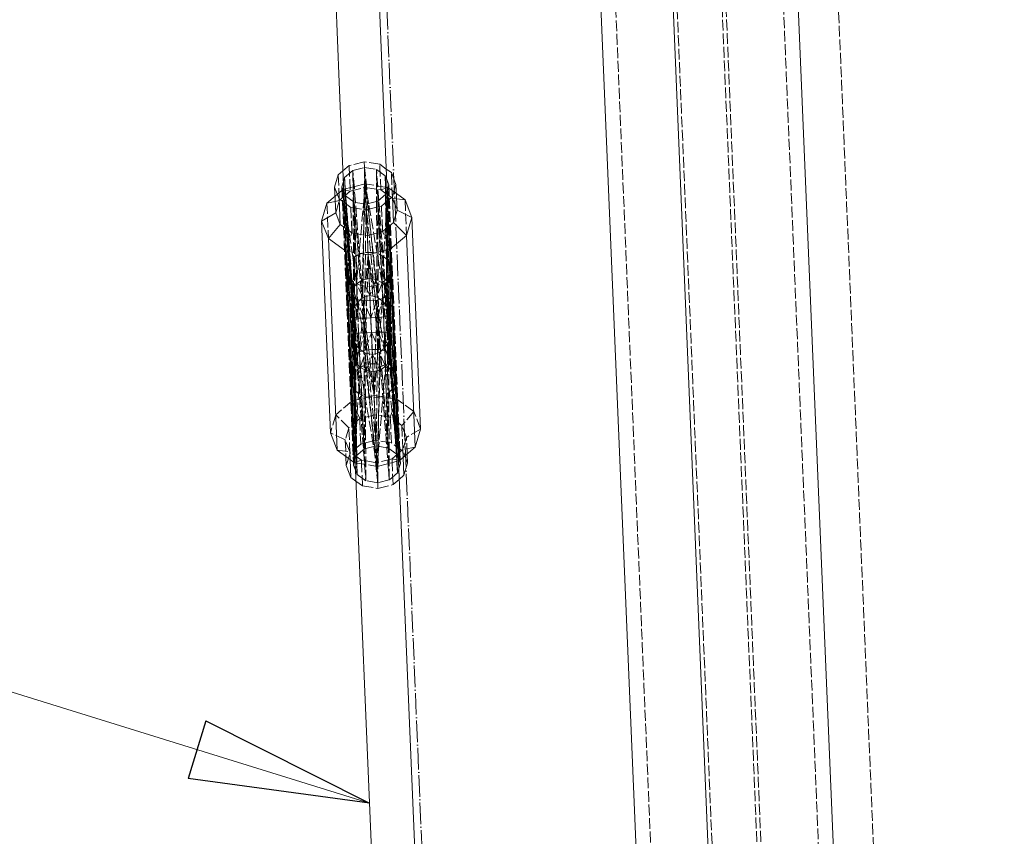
# Model space of a CAD drawing. Header units: millimetres. Extents: x -15129 to 9171, y -18789 to 5877.
# Tile 170 of 256: x -12043 to -11771, y -3011 to -2784. Entities that reach past the tile are written whole.
import ezdxf

# ---------------------------------------------------------------- set-up
doc = ezdxf.new("R2010")
doc.units = ezdxf.units.MM
doc.linetypes.add('ACAD_ISO02W100', pattern=[15, 12, -3])
doc.linetypes.add('ACAD_ISO04W100', pattern=[30, 24, -3, 0, -3])
for name, color, linetype in [('AS_Belki', 145, 'Continuous'), ('AS_Czesci specjalne', 31, 'Continuous'), ('AS_Sciany betonowe', 252, 'Continuous'), ('AS_Siatki', 72, 'Continuous')]:
    doc.layers.add(name, color=color, linetype=linetype)

msp = doc.modelspace()

# ---------------------------------------------------------------- linework, layer by layer
at = {"color": 7, "lineweight": 13}
msp.add_line((-11946.5, -3001.47), (-12231.77, -2912.74), dxfattribs=at)
at = {"color": 0, "linetype": 'ByBlock', "lineweight": -2}
for p, q in [((-11991.77, -2978.66), (-11996.72, -2994.58)), ((-11991.77, -2978.66), (-11946.5, -3001.47)), ((-11946.5, -3001.47), (-11996.72, -2994.58))]:
    msp.add_line(p, q, dxfattribs=at)
at = {"layer": 'AS_Belki', "color": 84, "linetype": 'ACAD_ISO02W100', "lineweight": 13, "ltscale": 0.25}
for p, q in [((-11811.4, -3269.99), (-11850.89, -2322.98)), ((-11840.82, -3271.22), (-11880.31, -2324.21)), ((-11828.39, -3270.7), (-11867.87, -2323.69)), ((-11827.29, -3270.65), (-11866.78, -2323.64)), ((-11897.19, -2327.41), (-11857.91, -3269.43)), ((-11950.52, -2905.08), (-11950.43, -2907.09)), ((-11950.43, -2907.09), (-11950.22, -2912.21)), ((-11938.44, -2906.59), (-11938.53, -2904.58)), ((-11938.23, -2911.71), (-11938.44, -2906.59))]:
    msp.add_line(p, q, dxfattribs=at)
at = {"layer": 'AS_Belki', "color": 145, "linetype": 'Continuous', "lineweight": 13, "ltscale": 0.25}
for p, q in [((-11807.31, -3269.82), (-11846.8, -2322.81)), ((-11841.92, -3271.27), (-11881.41, -2324.25)), ((-11900.97, -2335.08), (-11862.45, -3258.81)), ((-11972.12, -2387.07), (-11954.83, -2801.64)), ((-11942.84, -2801.14), (-11960.13, -2386.57)), ((-11954.83, -2801.64), (-11937.54, -3216.22)), ((-11925.55, -3215.72), (-11942.84, -2801.14))]:
    msp.add_line(p, q, dxfattribs=at)
at = {"layer": 'AS_Belki', "color": 84, "linetype": 'ACAD_ISO02W100', "lineweight": 13, "ltscale": 0.25, "extrusion": (-0.025753, 0.617463, 0.786178)}
for centre in [(12055.2, 1850.04, -1454.28), (12055.2, 1874.33, -1473.37)]:
    msp.add_circle(centre, 6, dxfattribs=at)
at = {"layer": 'AS_Czesci specjalne', "color": 84, "linetype": 'ACAD_ISO02W100', "lineweight": 13, "ltscale": 0.25}
for p, q in [((-11952.12, -2824.76), (-11953.81, -2826.21)), ((-11947.91, -2823.69), (-11952.12, -2824.76)), ((-11952.12, -2824.76), (-11951.82, -2831.86)), ((-11951.06, -2826.08), (-11947.84, -2825.26)), ((-11947.84, -2825.26), (-11947.98, -2835.38)), ((-11947.91, -2823.69), (-11947.42, -2835.47)), ((-11943.62, -2824.41), (-11947.91, -2823.69)), ((-11944.71, -2857.58), (-11947.84, -2825.26)), ((-11947.84, -2825.26), (-11944.57, -2825.81)), ((-11943.33, -2831.51), (-11943.62, -2824.41)), ((-11941.82, -2825.71), (-11943.62, -2824.41)), ((-11954.85, -2834.01), (-11955.13, -2827.33)), ((-11953.69, -2829.15), (-11953.36, -2828.05)), ((-11953.36, -2828.05), (-11951.06, -2826.08)), ((-11953, -2833.26), (-11953.36, -2828.05)), ((-11951.77, -2855.3), (-11953.36, -2828.05)), ((-11953.04, -2833.23), (-11953.36, -2828.05)), ((-11953.36, -2828.05), (-11953.15, -2833.15)), ((-11950.37, -2834.98), (-11951.06, -2826.08)), ((-11950.77, -2834.87), (-11951.06, -2826.08)), ((-11951.06, -2826.08), (-11951.01, -2834.7)), ((-11943.9, -2834.4), (-11944.57, -2825.81)), ((-11943, -2856.94), (-11944.57, -2825.81)), ((-11944.57, -2825.81), (-11944.52, -2834.73)), ((-11944.57, -2825.81), (-11942.11, -2827.58)), ((-11941.9, -2832.68), (-11942.11, -2827.58)), ((-11941.16, -2865.49), (-11942.11, -2827.58)), ((-11942.11, -2827.58), (-11942, -2832.77)), ((-11942.11, -2827.58), (-11942.04, -2832.81)), ((-11942.11, -2827.58), (-11941.7, -2828.65)), ((-11940.12, -2833.82), (-11940.41, -2826.72)), ((-11954.12, -2830.64), (-11950.94, -2906.87)), ((-11947.65, -2829.81), (-11953.59, -2831.32)), ((-11951.82, -2831.86), (-11947.61, -2830.79)), ((-11947.65, -2829.81), (-11950.04, -2857.51)), ((-11947.65, -2829.81), (-11948.47, -2856.49)), ((-11947.65, -2829.81), (-11945.74, -2875.69)), ((-11947.61, -2830.79), (-11947.65, -2829.81)), ((-11944.62, -2856.33), (-11947.65, -2829.81)), ((-11942.97, -2857.21), (-11947.65, -2829.81)), ((-11941.61, -2830.82), (-11947.65, -2829.81)), ((-11947.61, -2830.79), (-11943.33, -2831.51)), ((-11941.35, -2830.86), (-11942.97, -2857.21)), ((-11941.35, -2830.86), (-11941.84, -2858.45)), ((-11941.36, -2830.86), (-11941.61, -2830.82)), ((-11941.6, -2830.95), (-11941.36, -2830.87)), ((-11941.4, -2859.75), (-11941.35, -2830.86)), ((-11941.36, -2830.87), (-11941.35, -2830.86)), ((-11940.64, -2847.87), (-11941.35, -2830.86)), ((-11941.1, -2831.05), (-11941.35, -2830.86)), ((-11938.05, -2904.16), (-11941.14, -2830.1)), ((-11954.08, -2831.59), (-11956.02, -2833.25)), ((-11953.84, -2831.39), (-11954.08, -2831.59)), ((-11954, -2833.72), (-11953.51, -2833.31)), ((-11953.84, -2831.39), (-11953.13, -2848.39)), ((-11951.06, -2858.84), (-11953.84, -2831.39)), ((-11951.39, -2860.17), (-11953.84, -2831.39)), ((-11950.04, -2857.51), (-11953.84, -2831.39)), ((-11953.83, -2831.39), (-11953.84, -2831.39)), ((-11953.59, -2831.32), (-11953.83, -2831.38)), ((-11953.59, -2831.45), (-11953.83, -2831.39)), ((-11951.82, -2831.86), (-11953.59, -2831.45)), ((-11953.15, -2833.15), (-11953.56, -2832.08)), ((-11953.51, -2833.31), (-11953.19, -2833.04)), ((-11953.19, -2833.04), (-11951.82, -2831.86)), ((-11950.53, -2871.56), (-11953.15, -2833.15)), ((-11953.15, -2833.15), (-11950.8, -2871.9)), ((-11953.15, -2833.15), (-11950.88, -2872.43)), ((-11953.15, -2833.15), (-11949.93, -2910.34)), ((-11950.69, -2834.92), (-11953.15, -2833.15)), ((-11951.68, -2855.46), (-11953.04, -2833.23)), ((-11951.42, -2855.91), (-11953, -2833.26)), ((-11941.9, -2832.68), (-11944.2, -2834.65)), ((-11943.33, -2831.51), (-11941.6, -2830.95)), ((-11943.33, -2831.51), (-11941.86, -2832.56)), ((-11942.04, -2832.81), (-11941.61, -2863.97)), ((-11942, -2832.77), (-11941.29, -2864.79)), ((-11941.57, -2831.58), (-11941.9, -2832.68)), ((-11941.01, -2853.99), (-11941.9, -2832.68)), ((-11938.68, -2909.87), (-11941.9, -2832.68)), ((-11940.89, -2872.01), (-11941.9, -2832.68)), ((-11941.01, -2871.5), (-11941.9, -2832.68)), ((-11941.9, -2832.68), (-11941.31, -2871.17)), ((-11941.86, -2832.56), (-11941.52, -2832.81)), ((-11941.52, -2832.81), (-11941.01, -2833.18)), ((-11939.03, -2832.54), (-11941.1, -2831.05)), ((-11941.01, -2833.18), (-11940.12, -2833.82)), ((-11958.26, -2835.17), (-11957.85, -2844.99)), ((-11954.83, -2834.44), (-11955.96, -2834.68)), ((-11955.83, -2837.82), (-11954.83, -2834.44)), ((-11954.83, -2834.44), (-11954, -2833.72)), ((-11953.44, -2835.02), (-11951.63, -2836.33)), ((-11951.01, -2834.7), (-11950.87, -2856.84)), ((-11950.03, -2857.23), (-11950.77, -2834.87)), ((-11947.91, -2871.07), (-11950.69, -2834.92)), ((-11950.69, -2834.92), (-11949.5, -2871.21)), ((-11950.69, -2834.92), (-11950.53, -2871.56)), ((-11947.42, -2835.47), (-11950.69, -2834.92)), ((-11948.61, -2857.63), (-11950.37, -2834.98)), ((-11947.98, -2835.38), (-11948.32, -2861.34)), ((-11947.91, -2871.07), (-11947.42, -2835.47)), ((-11944.2, -2834.65), (-11947.42, -2835.47)), ((-11947.42, -2835.47), (-11947.06, -2844.14)), ((-11943.96, -2870.9), (-11947.42, -2835.47)), ((-11947.35, -2837.04), (-11943.14, -2835.97)), ((-11944.52, -2834.73), (-11944.38, -2857.46)), ((-11941.31, -2871.17), (-11944.2, -2834.65)), ((-11942.37, -2870.91), (-11944.2, -2834.65)), ((-11944.2, -2834.65), (-11943.96, -2870.9)), ((-11942.19, -2856.48), (-11943.9, -2834.4)), ((-11943.14, -2835.97), (-11941.45, -2834.52)), ((-11943.14, -2835.97), (-11942.85, -2843.07)), ((-11940.12, -2833.82), (-11938.84, -2837.11)), ((-11938.97, -2833.97), (-11940.12, -2833.82)), ((-11936.63, -2834.27), (-11936.22, -2844.09)), ((-11951.63, -2836.33), (-11951.34, -2843.43)), ((-11951.63, -2836.33), (-11947.35, -2837.04)), ((-11947.35, -2837.04), (-11947.05, -2844.14)), ((-11942.85, -2843.07), (-11941.15, -2841.62)), ((-11953.14, -2842.12), (-11951.34, -2843.43)), ((-11952.91, -2847.77), (-11951.34, -2843.43)), ((-11951.34, -2843.43), (-11947.05, -2844.14)), ((-11947.05, -2844.14), (-11942.85, -2843.07)), ((-11947.05, -2844.14), (-11946.83, -2849.45)), ((-11940.92, -2847.27), (-11942.85, -2843.07)), ((-11946.83, -2849.45), (-11952.88, -2848.43)), ((-11946.83, -2849.45), (-11949.25, -2876.34)), ((-11946.83, -2849.45), (-11947.66, -2875.89)), ((-11940.89, -2847.93), (-11946.83, -2849.45)), ((-11946.83, -2849.45), (-11945.94, -2870.98)), ((-11943.81, -2875.73), (-11946.83, -2849.45)), ((-11942.18, -2876.05), (-11946.83, -2849.45)), ((-11949.25, -2876.34), (-11952.78, -2850.97)), ((-11940.79, -2850.47), (-11942.18, -2876.05)), ((-11941.08, -2876.7), (-11940.71, -2852.28)), ((-11950.3, -2877.09), (-11952.7, -2852.78)), ((-11950.64, -2878.17), (-11952.63, -2854.35)), ((-11952.26, -2854.46), (-11950.14, -2905.23)), ((-11951.15, -2865.9), (-11951.77, -2855.3)), ((-11940.65, -2877.75), (-11940.64, -2853.85)), ((-11951.08, -2865.2), (-11951.68, -2855.46)), ((-11950.83, -2864.36), (-11951.42, -2855.91)), ((-11950.04, -2857.51), (-11951.06, -2858.84)), ((-11950.87, -2856.84), (-11950.83, -2864.36)), ((-11948.47, -2856.49), (-11950.04, -2857.51)), ((-11950.04, -2857.51), (-11949.85, -2862.68)), ((-11948.32, -2861.34), (-11950.04, -2857.51)), ((-11949.85, -2862.68), (-11950.03, -2857.23)), ((-11948.32, -2861.34), (-11948.61, -2857.63)), ((-11946.56, -2856.05), (-11948.47, -2856.49)), ((-11948.47, -2856.49), (-11948.32, -2861.34)), ((-11946.36, -2860.76), (-11948.47, -2856.49)), ((-11946.56, -2856.05), (-11946.47, -2858.23)), ((-11944.62, -2856.33), (-11946.56, -2856.05)), ((-11944.62, -2856.33), (-11946.36, -2860.76)), ((-11944.36, -2861.18), (-11944.71, -2857.58)), ((-11944.36, -2861.18), (-11944.62, -2856.33)), ((-11942.97, -2857.21), (-11944.62, -2856.33)), ((-11944.38, -2857.46), (-11944.36, -2861.18)), ((-11942.97, -2857.21), (-11944.36, -2861.18)), ((-11942.72, -2862.38), (-11943, -2856.94)), ((-11942.72, -2862.38), (-11942.97, -2857.21)), ((-11941.84, -2858.45), (-11942.97, -2857.21)), ((-11941.61, -2863.97), (-11942.19, -2856.48)), ((-11951.39, -2860.17), (-11951.4, -2890.04)), ((-11951.06, -2858.84), (-11951.39, -2860.17)), ((-11951.08, -2865.2), (-11951.39, -2860.17)), ((-11951.39, -2860.17), (-11951.09, -2865.32)), ((-11951.39, -2860.17), (-11951.15, -2865.9)), ((-11950.96, -2861.21), (-11951.39, -2860.17)), ((-11951.08, -2865.2), (-11951.06, -2858.84)), ((-11950.83, -2864.36), (-11951.06, -2858.84)), ((-11949.85, -2862.68), (-11951.06, -2858.84)), ((-11948.32, -2861.34), (-11946.36, -2860.76)), ((-11946.47, -2858.23), (-11946.36, -2860.76)), ((-11946.36, -2860.76), (-11944.36, -2861.18)), ((-11941.74, -2860.83), (-11942.79, -2861.58)), ((-11941.84, -2858.45), (-11942.72, -2862.38)), ((-11941.74, -2860.83), (-11942.54, -2866.7)), ((-11941.84, -2858.45), (-11941.61, -2863.97)), ((-11941.29, -2864.79), (-11941.84, -2858.45)), ((-11941.4, -2859.75), (-11941.84, -2858.45)), ((-11941.4, -2859.75), (-11941.74, -2860.83)), ((-11941.74, -2860.83), (-11941.61, -2863.98)), ((-11941.38, -2864.56), (-11941.74, -2860.83)), ((-11938.91, -2889.52), (-11941.74, -2860.83)), ((-11941.16, -2865.49), (-11941.4, -2859.75)), ((-11941.4, -2859.75), (-11941.27, -2864.91)), ((-11941.4, -2859.75), (-11941.29, -2864.79)), ((-11938.91, -2889.52), (-11941.4, -2859.75)), ((-11950.96, -2861.21), (-11951.4, -2890.04)), ((-11951.4, -2890.04), (-11949.86, -2861.87)), ((-11950.96, -2861.21), (-11951.01, -2864.96)), ((-11950.96, -2861.21), (-11950.83, -2864.36)), ((-11950.42, -2863.65), (-11950.96, -2861.21)), ((-11949.86, -2861.87), (-11950.96, -2861.21)), ((-11950.83, -2864.36), (-11949.85, -2862.68)), ((-11949.86, -2861.87), (-11949.83, -2862.65)), ((-11949.86, -2861.87), (-11945.21, -2888.47)), ((-11949.64, -2862.49), (-11949.86, -2861.87)), ((-11949.1, -2862.02), (-11949.86, -2861.87)), ((-11949.85, -2862.68), (-11948.32, -2861.34)), ((-11949.83, -2862.65), (-11949.67, -2867)), ((-11948.08, -2867.01), (-11949.64, -2862.49)), ((-11948.23, -2862.19), (-11949.1, -2862.02)), ((-11948.23, -2862.19), (-11948.08, -2867.01)), ((-11945.21, -2888.47), (-11948.23, -2862.19)), ((-11946.1, -2866.94), (-11948.23, -2862.19)), ((-11946.3, -2862.23), (-11948.23, -2862.19)), ((-11944.38, -2862.03), (-11946.3, -2862.23)), ((-11946.3, -2862.23), (-11946.1, -2866.94)), ((-11944.38, -2862.03), (-11946.1, -2866.94)), ((-11945.21, -2888.47), (-11942.79, -2861.58)), ((-11945.21, -2888.47), (-11944.38, -2862.03)), ((-11943.53, -2861.79), (-11944.38, -2862.03)), ((-11944.13, -2866.85), (-11944.38, -2862.03)), ((-11944.36, -2861.18), (-11942.72, -2862.38)), ((-11944.13, -2866.85), (-11942.95, -2862.21)), ((-11942.79, -2861.58), (-11943.53, -2861.79)), ((-11942.95, -2862.21), (-11942.79, -2861.58)), ((-11942.75, -2862.36), (-11942.79, -2861.58)), ((-11938.91, -2889.52), (-11942.79, -2861.58)), ((-11942.54, -2866.7), (-11942.75, -2862.36)), ((-11942.72, -2862.38), (-11941.61, -2863.97)), ((-11951.15, -2865.9), (-11951.08, -2865.2)), ((-11951.15, -2865.9), (-11950.14, -2905.23)), ((-11951.15, -2865.9), (-11951.03, -2866.42)), ((-11951.09, -2865.32), (-11951.03, -2866.42)), ((-11951.08, -2865.2), (-11950.83, -2864.36)), ((-11951.01, -2864.96), (-11951.03, -2866.42)), ((-11950.83, -2864.36), (-11950.73, -2866.74)), ((-11949.67, -2867), (-11950.42, -2863.65)), ((-11941.61, -2863.97), (-11941.29, -2864.79)), ((-11941.51, -2866.36), (-11941.61, -2863.98)), ((-11941.24, -2866.01), (-11941.51, -2866.36)), ((-11941.24, -2866.01), (-11941.38, -2864.56)), ((-11941.29, -2864.79), (-11941.16, -2865.49)), ((-11941.27, -2864.91), (-11941.24, -2866.01)), ((-11941.16, -2865.49), (-11941.24, -2866.01)), ((-11940.23, -2882.69), (-11941.24, -2866.01)), ((-11940.16, -2882.8), (-11941.16, -2865.49)), ((-11951.03, -2866.42), (-11950.14, -2905.23)), ((-11951.03, -2866.42), (-11950.73, -2866.74)), ((-11950.73, -2866.74), (-11950.12, -2874.38)), ((-11950.73, -2866.74), (-11950.63, -2873.44)), ((-11949.67, -2867), (-11950.73, -2866.74)), ((-11949.24, -2875.59), (-11949.67, -2867)), ((-11948.08, -2867.01), (-11949.67, -2867)), ((-11946.1, -2866.94), (-11948.08, -2867.01)), ((-11948.02, -2875.99), (-11948.08, -2867.01)), ((-11947.22, -2875.84), (-11948.08, -2867.01)), ((-11944.13, -2866.85), (-11946.1, -2866.94)), ((-11946.1, -2866.94), (-11945.74, -2875.69)), ((-11944.25, -2875.72), (-11944.13, -2866.85)), ((-11942.54, -2866.7), (-11944.13, -2866.85)), ((-11943.44, -2875.8), (-11944.13, -2866.85)), ((-11941.51, -2866.36), (-11942.54, -2866.7)), ((-11942.26, -2875.3), (-11942.54, -2866.7)), ((-11941.06, -2873.04), (-11941.51, -2866.36)), ((-11941.51, -2866.36), (-11941.48, -2874.02)), ((-11950.53, -2871.56), (-11950.8, -2871.9)), ((-11950.53, -2871.56), (-11949.5, -2871.21)), ((-11950.3, -2877.09), (-11950.53, -2871.56)), ((-11950.3, -2877.09), (-11949.5, -2871.21)), ((-11949.5, -2871.21), (-11947.91, -2871.07)), ((-11949.5, -2871.21), (-11949.25, -2876.34)), ((-11949.25, -2876.34), (-11947.91, -2871.07)), ((-11947.91, -2871.07), (-11945.94, -2870.98)), ((-11947.91, -2871.07), (-11947.66, -2875.89)), ((-11947.66, -2875.89), (-11945.94, -2870.98)), ((-11945.94, -2870.98), (-11943.96, -2870.9)), ((-11945.94, -2870.98), (-11944.39, -2908.11)), ((-11945.74, -2875.69), (-11945.94, -2870.98)), ((-11945.94, -2870.98), (-11943.81, -2875.73)), ((-11943.81, -2875.73), (-11943.96, -2870.9)), ((-11943.96, -2870.9), (-11942.18, -2876.05)), ((-11943.96, -2870.9), (-11942.37, -2870.91)), ((-11942.18, -2876.05), (-11942.37, -2870.91)), ((-11942.37, -2870.91), (-11941.08, -2876.7)), ((-11941.31, -2871.17), (-11942.37, -2870.91)), ((-11941.08, -2876.7), (-11941.31, -2871.17)), ((-11941.31, -2871.17), (-11941.01, -2871.5)), ((-11941.08, -2876.7), (-11941.01, -2871.5)), ((-11941.01, -2871.5), (-11940.65, -2877.75)), ((-11940.89, -2872.01), (-11941.01, -2871.5)), ((-11950.8, -2871.9), (-11950.88, -2872.43)), ((-11950.88, -2872.43), (-11950.64, -2878.17)), ((-11950.88, -2872.43), (-11949.93, -2910.34)), ((-11950.75, -2873.13), (-11950.88, -2872.43)), ((-11950.8, -2871.9), (-11950.64, -2878.17)), ((-11950.8, -2871.9), (-11950.3, -2877.09)), ((-11950.75, -2873.13), (-11950.64, -2878.17)), ((-11950.75, -2873.13), (-11949.93, -2910.34)), ((-11950.2, -2879.46), (-11950.75, -2873.13)), ((-11950.43, -2873.94), (-11950.75, -2873.13)), ((-11950.63, -2873.44), (-11950.56, -2877.9)), ((-11950.43, -2873.94), (-11947.47, -2912.11)), ((-11950.43, -2873.94), (-11950.3, -2877.09)), ((-11949.93, -2910.34), (-11950.43, -2873.94)), ((-11949.32, -2875.54), (-11950.43, -2873.94)), ((-11950.12, -2874.38), (-11949.93, -2876.82)), ((-11941.21, -2873.56), (-11942.19, -2875.24)), ((-11941.48, -2874.02), (-11941.47, -2876.47)), ((-11940.96, -2872.72), (-11941.21, -2873.56)), ((-11941.21, -2873.56), (-11938.68, -2909.87)), ((-11940.98, -2911.84), (-11941.21, -2873.56)), ((-11940.75, -2877.5), (-11941.06, -2873.04)), ((-11940.97, -2876.96), (-11940.96, -2872.72)), ((-11940.89, -2872.01), (-11940.96, -2872.72)), ((-11940.96, -2872.72), (-11938.68, -2909.87)), ((-11940.96, -2872.72), (-11940.65, -2877.75)), ((-11938.68, -2909.87), (-11940.89, -2872.01)), ((-11940.65, -2877.75), (-11940.89, -2872.01)), ((-11950.64, -2878.17), (-11950.3, -2877.09)), ((-11950.3, -2877.09), (-11949.25, -2876.34)), ((-11950.3, -2877.09), (-11950.2, -2879.46)), ((-11950.2, -2879.46), (-11949.54, -2876.55)), ((-11949.93, -2876.82), (-11949.59, -2881.18)), ((-11949.54, -2876.55), (-11949.32, -2875.54)), ((-11947.47, -2912.11), (-11949.32, -2875.54)), ((-11949.32, -2875.54), (-11949.28, -2876.36)), ((-11948.51, -2876.13), (-11949.32, -2875.54)), ((-11949.28, -2876.36), (-11949.07, -2880.7)), ((-11949.25, -2876.34), (-11947.66, -2875.89)), ((-11949.2, -2876.33), (-11949.24, -2875.59)), ((-11948.97, -2880.95), (-11949.2, -2876.33)), ((-11949.07, -2880.7), (-11947.68, -2876.74)), ((-11947.68, -2876.74), (-11948.51, -2876.13)), ((-11948.02, -2876.49), (-11948.02, -2875.99)), ((-11947.84, -2903.26), (-11948.02, -2876.49)), ((-11947.68, -2876.74), (-11947.42, -2881.59)), ((-11947.47, -2912.11), (-11947.68, -2876.74)), ((-11947.68, -2876.74), (-11944.2, -2912.65)), ((-11945.68, -2877.15), (-11947.68, -2876.74)), ((-11947.66, -2875.89), (-11945.74, -2875.69)), ((-11947.42, -2881.59), (-11945.68, -2877.15)), ((-11947.12, -2876.85), (-11947.22, -2875.84)), ((-11946.8, -2880.14), (-11947.12, -2876.85)), ((-11945.68, -2877.15), (-11945.74, -2875.69)), ((-11945.74, -2875.69), (-11943.81, -2875.73)), ((-11943.72, -2876.57), (-11945.68, -2877.15)), ((-11945.68, -2877.15), (-11945.57, -2879.68)), ((-11945.68, -2877.15), (-11944.2, -2912.65)), ((-11945.48, -2881.86), (-11945.68, -2877.15)), ((-11945.68, -2877.15), (-11943.57, -2881.43)), ((-11944.62, -2902.44), (-11944.26, -2876.73)), ((-11944.26, -2876.73), (-11944.25, -2875.72)), ((-11944.2, -2912.65), (-11943.72, -2876.57)), ((-11943.81, -2875.73), (-11942.18, -2876.05)), ((-11942.19, -2875.24), (-11943.72, -2876.57)), ((-11943.72, -2876.57), (-11940.98, -2911.84)), ((-11943.57, -2881.43), (-11943.72, -2876.57)), ((-11942, -2880.41), (-11943.72, -2876.57)), ((-11943.4, -2876.29), (-11943.44, -2875.8)), ((-11941.35, -2902.99), (-11943.4, -2876.29)), ((-11942.24, -2876.04), (-11942.26, -2875.3)), ((-11941.35, -2902.99), (-11942.24, -2876.04)), ((-11942.16, -2876.06), (-11942.19, -2875.24)), ((-11940.98, -2911.84), (-11942.19, -2875.24)), ((-11942.19, -2875.24), (-11941.88, -2876.23)), ((-11942.18, -2876.05), (-11941.08, -2876.7)), ((-11942, -2880.41), (-11942.16, -2876.06)), ((-11941.88, -2876.23), (-11940.98, -2879.08)), ((-11941.47, -2876.47), (-11941.35, -2902.99)), ((-11940.98, -2879.08), (-11941.08, -2876.7)), ((-11941.08, -2876.7), (-11940.65, -2877.75)), ((-11940.98, -2879.08), (-11940.97, -2876.96)), ((-11950.64, -2878.17), (-11950.68, -2901.27)), ((-11950.64, -2878.17), (-11950.2, -2879.46)), ((-11950.61, -2902.83), (-11950.2, -2879.46)), ((-11950.56, -2877.9), (-11950.48, -2882.78)), ((-11950.2, -2879.46), (-11949.07, -2880.7)), ((-11942, -2880.41), (-11940.98, -2879.08)), ((-11940.98, -2879.08), (-11940.65, -2877.75)), ((-11938.62, -2902.33), (-11940.98, -2879.08)), ((-11938.89, -2904.76), (-11940.75, -2877.5)), ((-11938.69, -2900.77), (-11940.65, -2877.75)), ((-11950.54, -2904.62), (-11949.07, -2880.7)), ((-11949.59, -2881.18), (-11947.84, -2903.26)), ((-11949.07, -2880.7), (-11944.39, -2908.11)), ((-11949.07, -2880.7), (-11947.42, -2881.59)), ((-11947.84, -2903.26), (-11948.97, -2880.95)), ((-11944.39, -2908.11), (-11947.42, -2881.59)), ((-11947.42, -2881.59), (-11945.48, -2881.86)), ((-11944.62, -2902.44), (-11946.8, -2880.14)), ((-11945.48, -2881.86), (-11943.57, -2881.43)), ((-11944.39, -2908.11), (-11942, -2880.41)), ((-11944.39, -2908.11), (-11943.57, -2881.43)), ((-11943.57, -2881.43), (-11942, -2880.41)), ((-11938.55, -2904.12), (-11942, -2880.41)), ((-11950.48, -2882.78), (-11950.14, -2905.23)), ((-11938.89, -2904.76), (-11940.23, -2882.69)), ((-11938.89, -2904.76), (-11940.16, -2882.8)), ((-11951.4, -2890.04), (-11955.82, -2893.83)), ((-11945.21, -2888.47), (-11951.4, -2890.04)), ((-11949.18, -2894.86), (-11951.4, -2890.04)), ((-11938.91, -2889.52), (-11945.21, -2888.47)), ((-11940.71, -2894.51), (-11938.91, -2889.52)), ((-11934.19, -2892.93), (-11938.91, -2889.52)), ((-11934.19, -2892.93), (-11937.51, -2896.81)), ((-11932.31, -2897.77), (-11934.19, -2892.93)), ((-11955.82, -2893.83), (-11957.29, -2898.81)), ((-11952.18, -2897.43), (-11955.82, -2893.83)), ((-11949.18, -2894.86), (-11952.18, -2897.43)), ((-11944.98, -2893.79), (-11949.18, -2894.86)), ((-11948.9, -2901.94), (-11949.18, -2894.86)), ((-11944.69, -2900.87), (-11944.98, -2893.79)), ((-11940.71, -2894.51), (-11944.98, -2893.79)), ((-11940.41, -2901.59), (-11940.71, -2894.51)), ((-11937.51, -2896.81), (-11940.71, -2894.51)), ((-11953.17, -2900.8), (-11957.29, -2898.81)), ((-11952.18, -2897.43), (-11953.17, -2900.8)), ((-11951.9, -2904.52), (-11952.18, -2897.43)), ((-11937.51, -2896.81), (-11937.19, -2903.9)), ((-11936.24, -2900.1), (-11937.51, -2896.81)), ((-11932.31, -2897.77), (-11936.24, -2900.1)), ((-11953.17, -2900.8), (-11953, -2905.38)), ((-11951.9, -2904.08), (-11953.17, -2900.8)), ((-11944.69, -2900.87), (-11948.9, -2901.94)), ((-11940.41, -2901.59), (-11944.69, -2900.87)), ((-11937.19, -2903.9), (-11940.41, -2901.59)), ((-11936.24, -2900.1), (-11937.24, -2903.47)), ((-11936.03, -2904.68), (-11936.24, -2900.1)), ((-11955.41, -2903.65), (-11951.9, -2904.08)), ((-11948.9, -2901.94), (-11951.9, -2904.52)), ((-11951.82, -2906.24), (-11951.9, -2904.08)), ((-11948.7, -2906.39), (-11951.9, -2904.08)), ((-11950.14, -2905.23), (-11947.84, -2903.26)), ((-11947.84, -2903.26), (-11944.62, -2902.44)), ((-11944.62, -2902.44), (-11941.35, -2902.99)), ((-11941.35, -2902.99), (-11938.89, -2904.76)), ((-11937.24, -2903.47), (-11938.53, -2904.58)), ((-11937.96, -2906.32), (-11938.05, -2904.16)), ((-11933.78, -2902.75), (-11937.24, -2903.47)), ((-11937.14, -2905.62), (-11937.24, -2903.47)), ((-11935.92, -2907.2), (-11937.19, -2903.9)), ((-11952.9, -2907.9), (-11951.9, -2904.52)), ((-11950.94, -2906.87), (-11950.9, -2907.82)), ((-11950.9, -2907.82), (-11950.68, -2907.05)), ((-11950.69, -2907.05), (-11948.7, -2906.39)), ((-11950.68, -2907.05), (-11950.17, -2905.33)), ((-11950.43, -2907.09), (-11944.39, -2908.11)), ((-11950.17, -2905.33), (-11950.14, -2905.23)), ((-11948.66, -2907.39), (-11948.7, -2906.39)), ((-11944.43, -2907.1), (-11948.7, -2906.39)), ((-11940.23, -2906.04), (-11944.43, -2907.1)), ((-11944.43, -2907.1), (-11944.39, -2908.11)), ((-11944.39, -2908.11), (-11938.44, -2906.59)), ((-11938.53, -2904.58), (-11940.23, -2906.04)), ((-11940.19, -2907.04), (-11940.23, -2906.04)), ((-11938.2, -2906.53), (-11940.23, -2906.04)), ((-11939.92, -2913.15), (-11940.19, -2907.04)), ((-11938.89, -2904.76), (-11938.86, -2904.86)), ((-11938.86, -2904.86), (-11938.48, -2905.83)), ((-11938.48, -2905.83), (-11938.21, -2906.53)), ((-11938.21, -2906.53), (-11937.92, -2907.28)), ((-11937.96, -2906.32), (-11937.92, -2907.28)), ((-11949.93, -2910.34), (-11950.9, -2907.82)), ((-11948.42, -2913.51), (-11948.66, -2907.39)), ((-11944.13, -2914.23), (-11944.39, -2908.11)), ((-11938.68, -2909.87), (-11940.98, -2911.84)), ((-11937.92, -2907.28), (-11938.68, -2909.87)), ((-11950.22, -2912.21), (-11948.42, -2913.51)), ((-11949.93, -2910.34), (-11947.47, -2912.11)), ((-11944.2, -2912.65), (-11947.47, -2912.11)), ((-11940.98, -2911.84), (-11944.2, -2912.65)), ((-11939.92, -2913.15), (-11938.23, -2911.71)), ((-11948.42, -2913.51), (-11944.13, -2914.23)), ((-11944.13, -2914.23), (-11939.92, -2913.15))]:
    msp.add_line(p, q, dxfattribs=at)
at = {"layer": 'AS_Czesci specjalne', "color": 145, "linetype": 'Continuous', "lineweight": 13, "ltscale": 0.25}
for p, q in [((-11955.12, -2827.33), (-11956.12, -2830.72)), ((-11953.81, -2826.21), (-11955.12, -2827.33)), ((-11940.41, -2826.72), (-11941.82, -2825.71)), ((-11939.14, -2830.01), (-11940.41, -2826.72)), ((-11956.12, -2830.72), (-11955.83, -2837.82)), ((-11956.12, -2830.72), (-11954.84, -2834.01)), ((-11954.12, -2830.64), (-11953.69, -2829.15)), ((-11953.56, -2832.08), (-11954.12, -2830.64)), ((-11941.7, -2828.65), (-11941.14, -2830.1)), ((-11941.14, -2830.1), (-11941.57, -2831.58)), ((-11940.14, -2833.4), (-11939.14, -2830.01)), ((-11938.84, -2837.11), (-11939.14, -2830.01)), ((-11956.02, -2833.25), (-11958.26, -2835.17)), ((-11941.45, -2834.52), (-11940.14, -2833.4)), ((-11939.84, -2840.5), (-11940.14, -2833.4)), ((-11936.63, -2834.27), (-11939.03, -2832.54)), ((-11958.26, -2835.17), (-11959.73, -2840.15)), ((-11955.96, -2834.68), (-11958.26, -2835.17)), ((-11954.55, -2841.11), (-11954.84, -2834.01)), ((-11954.84, -2834.01), (-11953.44, -2835.02)), ((-11936.63, -2834.27), (-11938.97, -2833.97)), ((-11934.75, -2839.11), (-11936.63, -2834.27)), ((-11955.83, -2837.82), (-11959.73, -2840.15)), ((-11954.55, -2841.11), (-11955.83, -2837.82)), ((-11939.84, -2840.5), (-11938.84, -2837.11)), ((-11934.75, -2839.11), (-11938.84, -2837.11)), ((-11959.73, -2840.15), (-11957.29, -2898.81)), ((-11957.85, -2844.99), (-11959.73, -2840.15)), ((-11954.55, -2841.11), (-11957.85, -2844.99)), ((-11954.55, -2841.11), (-11953.14, -2842.12)), ((-11941.15, -2841.62), (-11939.84, -2840.5)), ((-11936.22, -2844.09), (-11939.84, -2840.5)), ((-11934.75, -2839.11), (-11936.22, -2844.09)), ((-11932.31, -2897.77), (-11934.75, -2839.11)), ((-11936.22, -2844.09), (-11940.64, -2847.87)), ((-11936.22, -2844.09), (-11933.78, -2902.75)), ((-11957.85, -2844.99), (-11955.41, -2903.65)), ((-11953.13, -2848.39), (-11957.85, -2844.99)), ((-11953.13, -2848.39), (-11952.91, -2847.77)), ((-11953.13, -2848.39), (-11950.69, -2907.05)), ((-11952.7, -2852.78), (-11953.13, -2848.39)), ((-11952.63, -2854.35), (-11953.13, -2848.39)), ((-11952.78, -2850.97), (-11953.13, -2848.39)), ((-11952.88, -2848.43), (-11953.13, -2848.39)), ((-11940.64, -2847.87), (-11940.92, -2847.27)), ((-11940.64, -2847.87), (-11940.89, -2847.93)), ((-11940.64, -2847.87), (-11940.79, -2850.47)), ((-11940.71, -2852.28), (-11940.64, -2847.87)), ((-11938.2, -2906.53), (-11940.64, -2847.87)), ((-11940.64, -2853.85), (-11940.64, -2847.87)), ((-11957.29, -2898.81), (-11955.41, -2903.65)), ((-11933.78, -2902.75), (-11932.31, -2897.77)), ((-11950.68, -2901.27), (-11950.69, -2907.05)), ((-11938.2, -2906.53), (-11938.69, -2900.77)), ((-11955.41, -2903.65), (-11950.69, -2907.05)), ((-11950.69, -2907.05), (-11950.61, -2902.83)), ((-11938.2, -2906.53), (-11938.62, -2902.33)), ((-11938.2, -2906.53), (-11938.55, -2904.12)), ((-11938.2, -2906.53), (-11933.78, -2902.75)), ((-11953, -2905.38), (-11952.9, -2907.9)), ((-11951.63, -2911.19), (-11951.82, -2906.24)), ((-11950.69, -2907.05), (-11950.54, -2904.62)), ((-11950.69, -2907.05), (-11950.43, -2907.09)), ((-11938.44, -2906.59), (-11938.2, -2906.53)), ((-11936.92, -2910.58), (-11937.14, -2905.62)), ((-11936.92, -2910.58), (-11935.92, -2907.2)), ((-11935.92, -2907.2), (-11936.03, -2904.68)), ((-11952.9, -2907.9), (-11951.63, -2911.19)), ((-11951.63, -2911.19), (-11950.22, -2912.21)), ((-11938.23, -2911.71), (-11936.92, -2910.58))]:
    msp.add_line(p, q, dxfattribs=at)
at = {"layer": 'AS_Sciany betonowe', "color": 145, "linetype": 'ACAD_ISO02W100', "lineweight": 13, "ltscale": 0.25}
msp.add_line((-11797.02, -3249.88), (-11835.29, -2332.34), dxfattribs=at)
at = {"layer": 'AS_Siatki', "color": 20, "linetype": 'ACAD_ISO04W100', "lineweight": 13, "ltscale": 0.25}
msp.add_line((-11347.6, -17024.7), (-12017.05, -973.9), dxfattribs=at)

doc.saveas('drawing.dxf')
